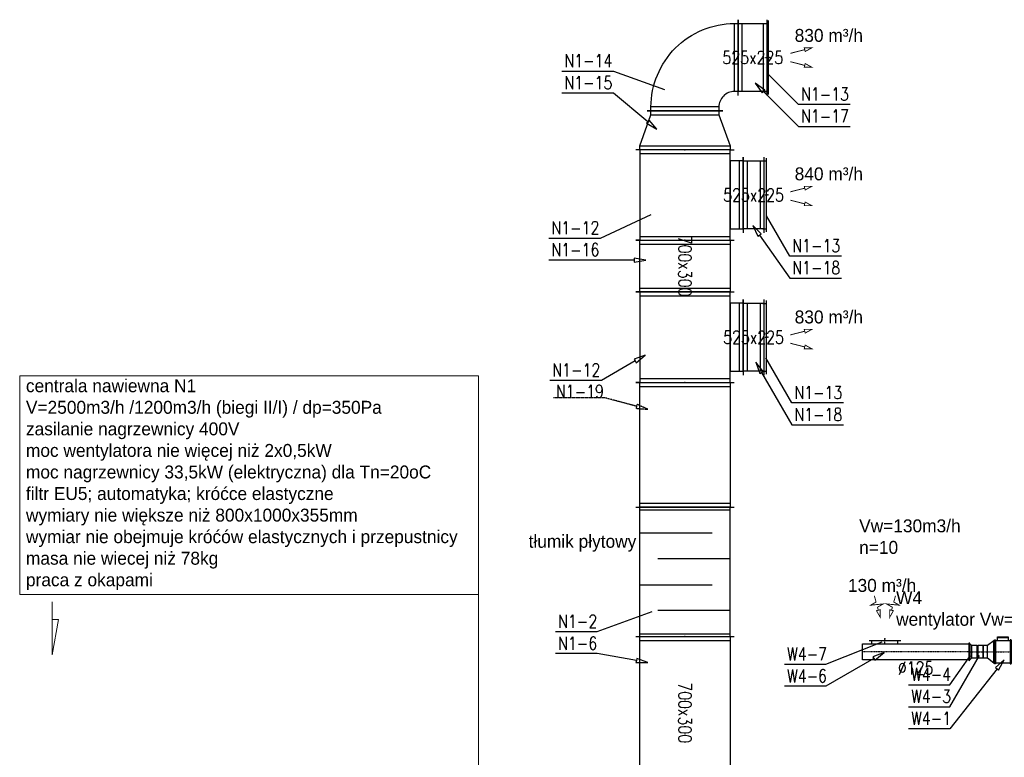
# Model space of a CAD drawing. Header units: millimetres. Extents: x 140532 to 182405, y -11883 to 1516.
# Tile 4 of 23: x 141882 to 142643, y -10226 to -9656. Entities that reach past the tile are written whole.
import ezdxf
from ezdxf.enums import TextEntityAlignment as Align

# ---------------------------------------------------------------- set-up
doc = ezdxf.new("R2010")
doc.units = ezdxf.units.MM
doc.linetypes.add('CENTER', pattern=[0.55, 0.37, -0.06, 0.06, -0.06])
for name, color, linetype in [('opisy', 7, 'Continuous'), ('WEN_N1-_ATRYBUT', 6, 'Continuous'), ('WEN_N1-_OSIE', 2, 'CENTER'), ('WEN_W3-_ATRYBUT', 6, 'Continuous'), ('WEN_W3-_OSIE', 2, 'CENTER'), ('WEN_W4-_ATRYBUT', 6, 'Continuous'), ('WEN_W4-_OSIE', 2, 'CENTER')]:
    doc.layers.add(name, color=color, linetype=linetype)
for name, color, linetype, lineweight in [('san opis', 7, 'Continuous', 0), ('WEN_N1-_ZLICZAC', 163, 'Continuous', 30), ('WEN_W4-_ZLICZAC', 163, 'Continuous', 30)]:
    doc.layers.add(name, color=color, linetype=linetype, lineweight=lineweight)
doc.styles.add('STYL_WENTYLE', font='romans.shx', dxfattribs={"width": 0.8})
doc.styles.add('STYL_WENTYLE1', font='txt')

# ---------------------------------------------------------------- blocks, each defined once
blk = doc.blocks.new('TAP215AA300700AA_12')
for p, q in [((0, 370), (0, -370)), ((0, 350), (1000, 350)), ((20, 350), (20, -350)), ((400, 350), (400, -210)), ((800, 350), (800, -210)), ((980, 350), (980, -350)), ((1000, 370), (1000, -370)), ((200, -350), (200, 210)), ((600, -350), (600, 210)), ((0, -350), (1000, -350))]:
    blk.add_line(p, q)
for p in [(0, 0), (1000, 0)]:
    blk.add_point(p)
at = {"layer": 'WEN_N1-_ATRYBUT', "style": 'STYL_WENTYLE', "width": 0.8, "flags": 8}
blk.add_attdef('WENTYLE', text='', height=100, dxfattribs=at).set_placement((0, 0), align=Align.BOTTOM_LEFT)
blk = doc.blocks.new('QD-300X700CNN1-_1179-2968953_14')
for p, q in [((0, -380), (0, 380)), ((30, -350), (30, 350)), ((1149.3, -350), (1149.3, 350)), ((1179.3, -380), (1179.3, 380))]:
    blk.add_line(p, q)
blk.add_lwpolyline([(0, 350), (1179.3, 350), (1179.3, -350), (0, -350)], close=True)
for p in [(0, 0), (1179.3, 0)]:
    blk.add_point(p)
at = {"layer": 'WEN_N1-_ATRYBUT', "style": 'STYL_WENTYLE', "width": 0.8, "flags": 8}
blk.add_attdef('WENTYLE', text='', height=100, dxfattribs=at).set_placement((589.6, 0), align=Align.BOTTOM_LEFT)
at = {"layer": 'WEN_N1-_OSIE', "style": 'STYL_WENTYLE', "width": 0.8, "flags": 8}
blk.add_attdef('FI_KANALU', text='', height=150, dxfattribs=at).set_placement((589.6, 0), align=Align.MIDDLE_CENTER)
blk = doc.blocks.new('TR1V73752522535151CNN1-_12')
for p, q in [((0, 350), (0, 380)), ((30, 350), (30, -350)), ((670, 350), (670, -350)), ((700, 350), (700, 380)), ((0, -350), (0, -380)), ((700, -350), (700, -380)), ((87.5, -450), (57.5, -450)), ((612.5, -420), (87.5, -420)), ((612.5, -450), (642.5, -450))]:
    blk.add_line(p, q)
for points in [[(700, -350), (700, 350), (0, 350), (0, -350)], [(612.5, -450), (612.5, -350), (87.5, -350), (87.5, -450)]]:
    blk.add_lwpolyline(points, close=True)
for p in [(0, 0), (700, 0), (350, -450)]:
    blk.add_point(p)
at = {"layer": 'WEN_N1-_ATRYBUT', "style": 'STYL_WENTYLE', "width": 0.8, "flags": 8}
blk.add_attdef('WENTYLE', text='', height=100, dxfattribs=at).set_placement((350, 250), align=Align.BOTTOM_LEFT)
blk = doc.blocks.new('STWS525225SL_12')
for p, q in [((-285.5, 25), (285.5, 25)), ((-262.5, 0), (-262.5, 25)), ((262.5, 0), (262.5, 25))]:
    blk.add_line(p, q)
blk.add_point((0, 37.5))
at = {"layer": 'WEN_N1-_OSIE'}
blk.add_line((0, 0), (0, 37.5), dxfattribs=at)
at = {"layer": 'WEN_N1-_ATRYBUT', "style": 'STYL_WENTYLE', "width": 0.8, "flags": 8}
blk.add_attdef('WENTYLE', text='', height=100, dxfattribs=at).set_placement((0, 0), align=Align.BOTTOM_LEFT)
blk = doc.blocks.new('QBV22552533129CNN1-_12')
for p, q in [((412.5, 705), (412.5, 675)), ((382.5, 150), (382.5, 675)), ((412.5, 120), (412.5, 150)), ((-292.5, 0), (-262.5, 0)), ((262.5, 30), (-262.5, 30)), ((292.5, 0), (262.5, 0))]:
    blk.add_line(p, q)
blk.add_lwpolyline([(-262.5, 0), (-262.5, 30, -0.414214), (382.5, 675), (412.5, 675), (412.5, 150), (382.5, 150, 0.414214), (262.5, 30), (262.5, 0)], format="xyb", close=True)
for p in [(412.5, 412.5), (0, 0)]:
    blk.add_point(p)
at = {"layer": 'WEN_N1-_ATRYBUT', "style": 'STYL_WENTYLE', "width": 0.8, "flags": 8}
blk.add_attdef('WENTYLE', text='', height=100, dxfattribs=at).set_placement((-514.3, 412.5), align=Align.BOTTOM_LEFT)
blk = doc.blocks.new('QPR6V37225525333CNN1-_11')
for p, q in [((0, 350), (0, 380)), ((30, 350), (30, -350)), ((270, 262.5), (270, -262.5)), ((300, 262.5), (300, 292.5)), ((300, -262.5), (300, -292.5)), ((0, -350), (0, -380))]:
    blk.add_line(p, q)
blk.add_lwpolyline([(0, 350), (30, 350), (270, 262.5), (300, 262.5), (300, -262.5), (270, -262.5), (30, -350), (0, -350)], close=True)
for p in [(0, 0), (300, 0)]:
    blk.add_point(p)
at = {"layer": 'WEN_N1-_ATRYBUT', "style": 'STYL_WENTYLE', "width": 0.8, "flags": 8}
blk.add_attdef('WENTYLE', text='', height=100, dxfattribs=at).set_placement((150, 300), align=Align.BOTTOM_LEFT)
blk = doc.blocks.new('QD-300X700CNN1-_400_14')
for p, q in [((0, -380), (0, 380)), ((30, -350), (30, 350)), ((370, -350), (370, 350)), ((400, -380), (400, 380))]:
    blk.add_line(p, q)
blk.add_lwpolyline([(0, 350), (400, 350), (400, -350), (0, -350)], close=True)
for p in [(0, 0), (400, 0)]:
    blk.add_point(p)
at = {"layer": 'WEN_N1-_ATRYBUT', "style": 'STYL_WENTYLE', "width": 0.8, "flags": 8}
blk.add_attdef('WENTYLE', text='', height=100, dxfattribs=at).set_placement((200, 0), align=Align.BOTTOM_LEFT)
at = {"layer": 'WEN_N1-_OSIE', "style": 'STYL_WENTYLE', "width": 0.8, "flags": 8}
blk.add_attdef('FI_KANALU', text='', height=150, dxfattribs=at).set_placement((200, 0), align=Align.MIDDLE_CENTER)
blk = doc.blocks.new('wylot_22')
at = {"color": 0, "const_width": 7}
for points in [[(-158.1, 32.1), (-269.9, 60.8), (-266.2, 75), (-324.7, 75), (-273.5, 46.7), (-269.9, 60.8)], [(-158.1, -32.1), (-269.9, -60.8), (-266.2, -75), (-324.7, -75), (-273.5, -46.7), (-269.9, -60.8)]]:
    blk.add_lwpolyline(points, dxfattribs=at)
at = {"color": 0, "style": 'STYL_WENTYLE1', "flags": 8}
blk.add_attdef('WENTYLE_M3H', text='', height=50, dxfattribs=at).set_placement((-450.3, 115.7), align=Align.BOTTOM_LEFT)
blk = doc.blocks.new('QD-225X525CNN1-_223-60034053_14')
for p, q in [((0, -292.5), (0, 292.5)), ((30, -262.5), (30, 262.5)), ((193.6, -262.5), (193.6, 262.5)), ((223.6, -292.5), (223.6, 292.5))]:
    blk.add_line(p, q)
blk.add_lwpolyline([(0, 262.5), (223.6, 262.5), (223.6, -262.5), (0, -262.5)], close=True)
for p in [(0, 0), (223.6, 0)]:
    blk.add_point(p)
at = {"layer": 'WEN_N1-_ATRYBUT', "style": 'STYL_WENTYLE', "width": 0.8, "flags": 8}
blk.add_attdef('WENTYLE', text='', height=100, dxfattribs=at).set_placement((111.8, 0), align=Align.BOTTOM_LEFT)
at = {"layer": 'WEN_N1-_OSIE', "style": 'STYL_WENTYLE', "width": 0.8, "flags": 8}
blk.add_attdef('FI_KANALU', text='', height=100, dxfattribs=at).set_placement((111.8, 0), align=Align.MIDDLE_CENTER)
blk = doc.blocks.new('QD-225X525CNN1-_160-07893132_14')
for p, q in [((0, -292.5), (0, 292.5)), ((30, -262.5), (30, 262.5)), ((130.1, -262.5), (130.1, 262.5)), ((160.1, -292.5), (160.1, 292.5))]:
    blk.add_line(p, q)
blk.add_lwpolyline([(0, 262.5), (160.1, 262.5), (160.1, -262.5), (0, -262.5)], close=True)
for p in [(0, 0), (160.1, 0)]:
    blk.add_point(p)
at = {"layer": 'WEN_N1-_ATRYBUT', "style": 'STYL_WENTYLE', "width": 0.8, "flags": 8}
blk.add_attdef('WENTYLE', text='', height=100, dxfattribs=at).set_placement((80, 0), align=Align.BOTTOM_LEFT)
at = {"layer": 'WEN_N1-_OSIE', "style": 'STYL_WENTYLE', "width": 0.8, "flags": 8}
blk.add_attdef('FI_KANALU', text='', height=100, dxfattribs=at).set_placement((80, 0), align=Align.MIDDLE_CENTER)
blk = doc.blocks.new('QD-300X700CNN1-_963-47785564_14')
for p, q in [((0, -380), (0, 380)), ((30, -350), (30, 350)), ((933.5, -350), (933.5, 350)), ((963.5, -380), (963.5, 380))]:
    blk.add_line(p, q)
blk.add_lwpolyline([(0, 350), (963.5, 350), (963.5, -350), (0, -350)], close=True)
for p in [(0, 0), (963.5, 0)]:
    blk.add_point(p)
at = {"layer": 'WEN_N1-_OSIE', "style": 'STYL_WENTYLE', "width": 0.8, "flags": 8}
blk.add_attdef('FI_KANALU', text='', height=100, dxfattribs=at).set_placement((481.7, 0), align=Align.MIDDLE_CENTER)
blk = doc.blocks.new('TD-250-100XX_11')
for p, q in [((81, -88), (81, 88)), ((109.2, 109.25), (193.8, 109.25)), ((222, -88), (222, 88)), ((33, -50), (33, 50)), ((270, -50), (270, 50))]:
    blk.add_line(p, q)
for points in [[(0, -50), (0, 50), (33, 50), (81, 88), (222, 88), (270, 50), (303, 50), (303, -50), (270, -50), (222, -88), (81, -88), (33, -50)], [(88.05, -93.28), (88.05, 93.28), (95.1, 93.28), (95.1, -93.28)], [(214.95, -93.28), (214.95, 93.28), (207.9, 93.28), (207.9, -93.28)]]:
    blk.add_lwpolyline(points, close=True)
blk.add_lwpolyline([(109.2, 88), (109.2, 115), (193.8, 115), (193.8, 88)])
for p in [(0, 0), (303, 0)]:
    blk.add_point(p)
at = {"layer": 'WEN_W3-_OSIE'}
blk.add_line((0, 0), (303, 0), dxfattribs=at)
at = {"layer": 'WEN_W3-_ATRYBUT', "style": 'STYL_WENTYLE', "width": 0.8, "flags": 8}
blk.add_attdef('WENTYLE', text='', height=100, dxfattribs=at).set_placement((151.5, 0), align=Align.BOTTOM_LEFT)
blk = doc.blocks.new('MF100CW4-_11')
for p, q in [((41, 50), (41, -50)), ((49, 50), (49, -50))]:
    blk.add_line(p, q)
blk.add_lwpolyline([(0, 50), (41, 50, 1), (49, 50), (90, 50), (90, -50), (49, -50, 1), (41, -50), (0, -50)], format="xyb", close=True)
for p in [(0, 0), (90, 0)]:
    blk.add_point(p)
at = {"layer": 'WEN_W4-_OSIE'}
blk.add_line((0, 0), (90, 0), dxfattribs=at)
at = {"layer": 'WEN_W4-_ATRYBUT', "style": 'STYL_WENTYLE', "width": 0.8, "flags": 8}
blk.add_attdef('WENTYLE', text='', height=100, dxfattribs=at).set_placement((45, 0), align=Align.BOTTOM_LEFT)
blk = doc.blocks.new('RCPL125100CW4-_12')
blk.add_lwpolyline([(-22, 62.5), (-22, -62.5, 1), (-13.25, -62.5), (-13.25, 62.5, 1)], format="xyb", close=True)
blk.add_lwpolyline([(-13.25, 62.5), (0, 50), (0, -50), (-13.25, -62.5)])
for p in [(-22, 0), (0, 0)]:
    blk.add_point(p)
at = {"layer": 'WEN_W4-_OSIE'}
blk.add_line((-22, 0), (0, 0), dxfattribs=at)
at = {"layer": 'WEN_W4-_ATRYBUT', "style": 'STYL_WENTYLE', "width": 0.8, "flags": 8}
blk.add_attdef('WENTYLE', text='', height=100, dxfattribs=at).set_placement((-22, 0), align=Align.BOTTOM_LEFT)
blk = doc.blocks.new('SR-125CW4-_821-3391156163_14')
blk.add_lwpolyline([(0, -62.5), (0, 62.5), (821.3, 62.5), (821.3, -62.5)], close=True)
for p in [(0, 0), (821.3, 0)]:
    blk.add_point(p)
at = {"layer": 'WEN_W4-_OSIE'}
blk.add_line((0, 0), (821.3, 0), dxfattribs=at)
at = {"layer": 'WEN_W4-_ATRYBUT', "style": 'STYL_WENTYLE', "width": 0.8, "flags": 8}
blk.add_attdef('WENTYLE', text='', height=100, dxfattribs=at).set_placement((410.7, 0), align=Align.BOTTOM_LEFT)
at = {"layer": 'WEN_W4-_OSIE', "style": 'STYL_WENTYLE', "width": 0.8, "flags": 8}
blk.add_attdef('FI_KANALU', text='', height=100, dxfattribs=at).set_placement((410.7, 125), align=Align.MIDDLE_CENTER)
blk = doc.blocks.new('STW20075SL_12')
for p, q in [((-123, 25), (123, 25)), ((-100, 0), (-100, 25)), ((100, 0), (100, 25))]:
    blk.add_line(p, q)
blk.add_point((0, 37.5))
at = {"layer": 'WEN_W4-_OSIE'}
blk.add_line((0, 0), (0, 37.5), dxfattribs=at)
at = {"layer": 'WEN_W4-_ATRYBUT', "style": 'STYL_WENTYLE', "width": 0.8, "flags": 8}
blk.add_attdef('WENTYLE', text='', height=100, dxfattribs=at).set_placement((0, 0), align=Align.BOTTOM_LEFT)
blk = doc.blocks.new('wlot_22')
at = {"color": 0, "const_width": 7}
for points in [[(-332.7, 81.5), (-285.1, 68.6), (-260.4, 110.5), (-269.9, 12.7), (-244.3, 57.5), (-221.3, 51.2), (-225.2, 37.1), (-166.7, 36.3), (-217.5, 65.3), (-221.3, 51.2)], [(-332.7, -81.5), (-285.1, -68.6), (-260.4, -110.5), (-269.9, -12.7), (-244.3, -57.5), (-221.3, -51.2), (-225.2, -37.1), (-166.7, -36.3), (-217.5, -65.3), (-221.3, -51.2)]]:
    blk.add_lwpolyline(points, dxfattribs=at)
at = {"color": 0, "style": 'STYL_WENTYLE1', "flags": 8}
blk.add_attdef('WENTYLE_M3H', text='', height=50, dxfattribs=at).set_placement((-507, 154.3), align=Align.BOTTOM_LEFT)

msp = doc.modelspace()

# ---------------------------------------------------------------- linework, layer by layer
at = {"layer": 'opisy', "lineweight": 0}
msp.add_line((142236.39, -10100.42), (142236.39, -10263.22), dxfattribs=at)
msp.add_lwpolyline([(141881.84, -9931.17), (142236.39, -9931.17), (142236.39, -10100.42), (141881.84, -10100.42)], close=True, dxfattribs=at)
at = {"layer": 'san opis'}
for p, q in [((141907.05, -10146.9), (141907.05, -10105.91)), ((141907.05, -10146.9), (141911.87, -10119.58)), ((141911.87, -10119.58), (141907.05, -10119.58))]:
    msp.add_line(p, q, dxfattribs=at)
at = {"layer": 'WEN_N1-_ATRYBUT'}
for points in [[(142300.94, -9695.6), (142340.94, -9695.6), (142380.18, -9709.88)], [(142523.81, -9721.46), (142483.81, -9721.46), (142459.34, -9696.98)], [(142456.78, -9711.43), (142457.92, -9710.3), (142450.42, -9705.07), (142455.65, -9712.56), (142456.78, -9711.43), (142483.81, -9738.46), (142523.81, -9738.46)], [(142367.39, -9734.8), (142366.36, -9736.02), (142374.29, -9740.58), (142368.42, -9733.57), (142367.39, -9734.8), (142340.94, -9712.6), (142300.94, -9712.6)], [(142290.89, -9824.81), (142330.89, -9824.81), (142369.86, -9806.64)], [(142517.03, -9838.66), (142477.03, -9838.66), (142459.1, -9807.61)], [(142453.78, -9822.47), (142455.09, -9821.55), (142448.62, -9815.1), (142452.47, -9823.39), (142453.78, -9822.47), (142477.03, -9855.66), (142517.03, -9855.66)], [(142356.83, -9841.81), (142356.83, -9843.41), (142365.83, -9841.81), (142356.83, -9840.21), (142356.83, -9841.81), (142330.89, -9841.81), (142290.89, -9841.81)], [(142357.6, -9919.73), (142358.4, -9921.12), (142365.4, -9915.23), (142356.8, -9918.35), (142357.6, -9919.73), (142331.55, -9934.77), (142291.55, -9934.77)], [(142455.24, -9928.6), (142456.63, -9927.8), (142450.74, -9920.81), (142453.86, -9929.4), (142455.24, -9928.6), (142478.66, -9969.16), (142518.66, -9969.16)], [(142518.66, -9952.16), (142478.66, -9952.16), (142458.58, -9917.39)], [(142296.08, -10129.04), (142328.08, -10129.04), (142370.64, -10113.55)], [(142358.48, -10151.4), (142358.2, -10152.97), (142367.34, -10152.96), (142358.76, -10149.82), (142358.48, -10151.4), (142328.08, -10146.04), (142296.08, -10146.04)]]:
    msp.add_lwpolyline(points, dxfattribs=at)
at = {"layer": 'WEN_N1-_OSIE'}
msp.add_lwpolyline([(142358.69, -9954.82), (142358.27, -9956.36), (142367.38, -9957.15), (142359.1, -9953.27), (142358.69, -9954.82), (142334.35, -9948.3), (142294.35, -9948.3)], dxfattribs=at)
at = {"layer": 'WEN_W3-_ATRYBUT'}
msp.add_lwpolyline([(142637.26, -10157.85), (142638.52, -10158.84), (142642.83, -10150.78), (142636, -10156.86), (142637.26, -10157.85), (142600.87, -10204.06), (142568.87, -10204.06)], dxfattribs=at)
at = {"layer": 'WEN_W4-_ATRYBUT'}
for points in [[(142472.98, -10154.22), (142504.98, -10154.22), (142548.44, -10136.97)], [(142542.14, -10149.76), (142542.94, -10151.14), (142549.94, -10145.26), (142541.34, -10148.37), (142542.14, -10149.76), (142504.98, -10171.22), (142472.98, -10171.22)], [(142568.87, -10187.06), (142600.87, -10187.06), (142623.76, -10147.42)], [(142568.87, -10170.06), (142600.87, -10170.06), (142616.69, -10147.47)]]:
    msp.add_lwpolyline(points, dxfattribs=at)

# ---------------------------------------------------------------- block references
at = {"layer": 'san opis', "color": 3}
ref = msp.add_blockref('wylot_22', (142461.66, -9685.16), dxfattribs=dict(at, xscale=0.1, yscale=0.1, zscale=0.1, rotation=179.9999999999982))
ref.add_attrib('WENTYLE_M3H', ' 830 m³/h', dxfattribs={"layer": '0', "color": 3, "height": 10, "style": 'STYL_WENTYLE1', "flags": 8}).set_placement((142477.16, -9676.05), align=Align.BOTTOM_LEFT)
ref = msp.add_blockref('wylot_22', (142461.66, -9792.23), dxfattribs=dict(at, xscale=0.1, yscale=0.1, zscale=0.1, rotation=179.9999999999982))
ref.add_attrib('WENTYLE_M3H', ' 840 m³/h', dxfattribs={"layer": '0', "color": 3, "height": 10, "style": 'STYL_WENTYLE1', "flags": 8}).set_placement((142477.16, -9783.11), align=Align.BOTTOM_LEFT)
ref = msp.add_blockref('wylot_22', (142461.66, -9902.84), dxfattribs=dict(at, xscale=0.1, yscale=0.1, zscale=0.1, rotation=179.9999999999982))
ref.add_attrib('WENTYLE_M3H', ' 830 m³/h', dxfattribs={"layer": '0', "color": 3, "height": 10, "style": 'STYL_WENTYLE1', "flags": 8}).set_placement((142477.16, -9893.73), align=Align.BOTTOM_LEFT)
ref = msp.add_blockref('wlot_22', (142550.63, -10134.6), dxfattribs=dict(at, xscale=0.09999999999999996, yscale=0.09999999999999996, zscale=0.09999999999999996, rotation=270))
ref.add_attrib('WENTYLE_M3H', ' 130 m³/h', dxfattribs={"layer": '0', "color": 3, "height": 10, "style": 'STYL_WENTYLE1', "flags": 8}).set_placement((142518.32, -10101.27), align=Align.BOTTOM_LEFT)
at = {"layer": 'WEN_N1-_ZLICZAC'}
ref = msp.add_blockref('QBV22552533129CNN1-_12', (142396.06, -9726.41), dxfattribs=dict(at, xscale=0.09999999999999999, yscale=0.09999999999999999, zscale=0.09999999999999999))
ref.add_attrib('WENTYLE', 'N1-14', dxfattribs={"layer": 'WEN_N1-_ATRYBUT', "height": 10, "style": 'STYL_WENTYLE', "width": 0.8, "flags": 8}).set_placement((142302.94, -9695.6), align=Align.BOTTOM_LEFT)
ref = msp.add_blockref('QD-225X525CNN1-_223-60034053_14', (142437.31, -9685.16), dxfattribs=dict(at, xscale=0.1, yscale=0.1, zscale=0.1))
ref.add_attrib('WENTYLE', 'N1-17', dxfattribs={"layer": 'WEN_N1-_ATRYBUT', "height": 10, "style": 'STYL_WENTYLE', "width": 0.8, "flags": 8}).set_placement((142485.81, -9738.46), align=Align.BOTTOM_LEFT)
ref.add_attrib('FI_KANALU', '525x225', dxfattribs={"layer": 'WEN_N1-_OSIE', "height": 10, "style": 'STYL_WENTYLE', "width": 0.8, "flags": 8}).set_placement((142448.49, -9685.16), align=Align.MIDDLE_CENTER)
ref = msp.add_blockref('STWS525225SL_12', (142457.91, -9685.16), dxfattribs=dict(at, xscale=0.1, yscale=0.1, zscale=0.1, rotation=270))
ref.add_attrib('WENTYLE', 'N1-13', dxfattribs={"layer": 'WEN_N1-_ATRYBUT', "height": 10, "style": 'STYL_WENTYLE', "width": 0.8, "flags": 8}).set_placement((142485.81, -9721.46), align=Align.BOTTOM_LEFT)
ref = msp.add_blockref('QPR6V37225525333CNN1-_11', (142396.06, -9756.41), dxfattribs=dict(at, xscale=0.09999999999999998, yscale=0.09999999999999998, zscale=0.09999999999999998, rotation=90))
ref.add_attrib('WENTYLE', 'N1-15', dxfattribs={"layer": 'WEN_N1-_ATRYBUT', "height": 10, "style": 'STYL_WENTYLE', "width": 0.8, "flags": 8}).set_placement((142302.94, -9712.6), align=Align.BOTTOM_LEFT)
ref = msp.add_blockref('TR1V73752522535151CNN1-_12', (142396.06, -9826.41), dxfattribs=dict(at, xscale=0.09999999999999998, yscale=0.09999999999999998, zscale=0.09999999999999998, rotation=90))
ref.add_attrib('WENTYLE', 'N1-12', dxfattribs={"layer": 'WEN_N1-_ATRYBUT', "height": 10, "style": 'STYL_WENTYLE', "width": 0.8, "flags": 8}).set_placement((142292.89, -9824.81), align=Align.BOTTOM_LEFT)
ref = msp.add_blockref('QD-225X525CNN1-_160-07893132_14', (142457.07, -9791.41), dxfattribs=dict(at, xscale=0.1, yscale=0.1, zscale=0.1, rotation=180))
ref.add_attrib('WENTYLE', 'N1-18', dxfattribs={"layer": 'WEN_N1-_ATRYBUT', "height": 10, "style": 'STYL_WENTYLE', "width": 0.8, "flags": 8}).set_placement((142479.03, -9855.66), align=Align.BOTTOM_LEFT)
ref.add_attrib('FI_KANALU', '525x225', dxfattribs={"layer": 'WEN_N1-_OSIE', "height": 10, "style": 'STYL_WENTYLE', "width": 0.8, "flags": 8}).set_placement((142449.07, -9791.41), align=Align.MIDDLE_CENTER)
ref = msp.add_blockref('STWS525225SL_12', (142456.34, -9791.41), dxfattribs=dict(at, xscale=0.1, yscale=0.1, zscale=0.1, rotation=270))
ref.add_attrib('WENTYLE', 'N1-13', dxfattribs={"layer": 'WEN_N1-_ATRYBUT', "height": 10, "style": 'STYL_WENTYLE', "width": 0.8, "flags": 8}).set_placement((142479.03, -9838.66), align=Align.BOTTOM_LEFT)
ref = msp.add_blockref('QD-300X700CNN1-_400_14', (142396.06, -9826.41), dxfattribs=dict(at, xscale=0.1, yscale=0.1, zscale=0.1, rotation=270))
ref.add_attrib('WENTYLE', 'N1-16', dxfattribs={"layer": 'WEN_N1-_ATRYBUT', "height": 10, "style": 'STYL_WENTYLE', "width": 0.8, "flags": 8}).set_placement((142292.89, -9841.81), align=Align.BOTTOM_LEFT)
ref.add_attrib('FI_KANALU', '700x300', dxfattribs={"layer": 'WEN_N1-_OSIE', "height": 10, "rotation": 270, "style": 'STYL_WENTYLE', "width": 0.8, "flags": 8}).set_placement((142396.06, -9846.41), align=Align.MIDDLE_CENTER)
ref = msp.add_blockref('TR1V73752522535151CNN1-_12', (142396.06, -9936.41), dxfattribs=dict(at, xscale=0.09999999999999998, yscale=0.09999999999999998, zscale=0.09999999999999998, rotation=90))
ref.add_attrib('WENTYLE', 'N1-12', dxfattribs={"layer": 'WEN_N1-_ATRYBUT', "height": 10, "style": 'STYL_WENTYLE', "width": 0.8, "flags": 8}).set_placement((142293.55, -9934.77), align=Align.BOTTOM_LEFT)
ref = msp.add_blockref('QD-225X525CNN1-_160-07893132_14', (142457.07, -9901.41), dxfattribs=dict(at, xscale=0.1, yscale=0.1, zscale=0.1, rotation=180))
ref.add_attrib('WENTYLE', 'N1-18', dxfattribs={"layer": 'WEN_N1-_ATRYBUT', "height": 10, "style": 'STYL_WENTYLE', "width": 0.8, "flags": 8}).set_placement((142480.66, -9969.16), align=Align.BOTTOM_LEFT)
ref.add_attrib('FI_KANALU', '525x225', dxfattribs={"layer": 'WEN_N1-_OSIE', "height": 10, "style": 'STYL_WENTYLE', "width": 0.8, "flags": 8}).set_placement((142449.07, -9901.41), align=Align.MIDDLE_CENTER)
ref = msp.add_blockref('STWS525225SL_12', (142456.34, -9901.46), dxfattribs=dict(at, xscale=0.1, yscale=0.1, zscale=0.1, rotation=270))
ref.add_attrib('WENTYLE', 'N1-13', dxfattribs={"layer": 'WEN_N1-_ATRYBUT', "height": 10, "style": 'STYL_WENTYLE', "width": 0.8, "flags": 8}).set_placement((142480.66, -9952.16), align=Align.BOTTOM_LEFT)
ref = msp.add_blockref('QD-300X700CNN1-_963-47785564_14', (142396.06, -9936.41), dxfattribs=dict(at, xscale=0.1, yscale=0.1, zscale=0.1, rotation=270))
ref.add_attrib('FI_KANALU', 'N1-19', (142296.35, -9948.3), dxfattribs={"layer": 'WEN_N1-_OSIE', "color": 6, "height": 10, "style": 'STYL_WENTYLE', "width": 0.8, "flags": 8})
ref = msp.add_blockref('TAP215AA300700AA_12', (142396.06, -10132.76), dxfattribs=dict(at, xscale=0.1, yscale=0.1, zscale=0.1, rotation=89.99999999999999))
ref.add_attrib('WENTYLE', 'N1-2', dxfattribs={"layer": 'WEN_N1-_ATRYBUT', "height": 10, "style": 'STYL_WENTYLE', "width": 0.8, "flags": 8}).set_placement((142298.08, -10129.04), align=Align.BOTTOM_LEFT)
ref = msp.add_blockref('QD-300X700CNN1-_1179-2968953_14', (142396.06, -10132.76), dxfattribs=dict(at, xscale=0.1, yscale=0.1, zscale=0.1, rotation=270))
ref.add_attrib('WENTYLE', 'N1-6', dxfattribs={"layer": 'WEN_N1-_ATRYBUT', "height": 10, "style": 'STYL_WENTYLE', "width": 0.8, "flags": 8}).set_placement((142298.08, -10146.04), align=Align.BOTTOM_LEFT)
ref.add_attrib('FI_KANALU', '700x300', dxfattribs={"layer": 'WEN_N1-_OSIE', "height": 10, "rotation": 270, "style": 'STYL_WENTYLE', "width": 0.8, "flags": 8}).set_placement((142396.06, -10191.73), align=Align.MIDDLE_CENTER)
at = {"layer": 'WEN_W4-_ZLICZAC'}
ref = msp.add_blockref('STW20075SL_12', (142550.63, -10138.35), dxfattribs=dict(at, xscale=0.09999999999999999, yscale=0.09999999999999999, zscale=0.09999999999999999))
ref.add_attrib('WENTYLE', 'W4-7', dxfattribs={"layer": 'WEN_W4-_ATRYBUT', "height": 10, "style": 'STYL_WENTYLE', "width": 0.8, "flags": 8}).set_placement((142474.98, -10154.22), align=Align.BOTTOM_LEFT)
ref = msp.add_blockref('TD-250-100XX_11', (142626.59, -10144.6), dxfattribs=dict(at, xscale=0.1, yscale=0.1, zscale=0.1))
ref.add_attrib('WENTYLE', 'W4-1', dxfattribs={"layer": 'WEN_W3-_ATRYBUT', "height": 10, "style": 'STYL_WENTYLE', "width": 0.8, "flags": 8}).set_placement((142570.87, -10204.06), align=Align.BOTTOM_LEFT)
ref = msp.add_blockref('SR-125CW4-_821-3391156163_14', (142615.39, -10144.6), dxfattribs=dict(at, xscale=0.1, yscale=0.1, zscale=0.1, rotation=179.9999999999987))
ref.add_attrib('WENTYLE', 'W4-6', dxfattribs={"layer": 'WEN_W4-_ATRYBUT', "height": 10, "style": 'STYL_WENTYLE', "width": 0.8, "flags": 8}).set_placement((142474.98, -10171.22), align=Align.BOTTOM_LEFT)
ref.add_attrib('FI_KANALU', '%%c125', dxfattribs={"layer": 'WEN_W4-_OSIE', "height": 10, "style": 'STYL_WENTYLE', "width": 0.8, "flags": 8}).set_placement((142574.32, -10157.1), align=Align.MIDDLE_CENTER)
ref = msp.add_blockref('RCPL125100CW4-_12', (142617.59, -10144.6), dxfattribs=dict(at, xscale=0.1, yscale=0.1, zscale=0.1))
ref.add_attrib('WENTYLE', 'W4-4', dxfattribs={"layer": 'WEN_W4-_ATRYBUT', "height": 10, "style": 'STYL_WENTYLE', "width": 0.8, "flags": 8}).set_placement((142570.87, -10170.06), align=Align.BOTTOM_LEFT)
ref = msp.add_blockref('MF100CW4-_11', (142617.59, -10144.6), dxfattribs=dict(at, xscale=0.09999999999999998, yscale=0.09999999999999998, zscale=0.09999999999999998))
ref.add_attrib('WENTYLE', 'W4-3', dxfattribs={"layer": 'WEN_W4-_ATRYBUT', "height": 10, "style": 'STYL_WENTYLE', "width": 0.8, "flags": 8}).set_placement((142570.87, -10187.06), align=Align.BOTTOM_LEFT)

# ---------------------------------------------------------------- texts
at = {"layer": 'opisy', "insert": (141886.68, -9933.91), "char_height": 10, "attachment_point": 1}
msp.add_mtext_dynamic_manual_height_columns('\\A1;centrala nawiewna N1\\PV=2500m3/h /1200m3/h (biegi II/I) / dp=350Pa\\Pzasilanie nagrzewnicy 400V\\Pmoc wentylatora nie więcej niż 2x0,5kW\\Pmoc nagrzewnicy 33,5kW (elektryczna) dla Tn=20oC\\Pfiltr EU5; automatyka; króćce elastyczne\\Pwymiary nie większe niż 800x1000x355mm\\Pwymiar nie obejmuje króćów elastycznych i przepustnicy\\Pmasa nie wiecej niż 78kg\\Ppraca z okapami', width=401.5666, gutter_width=12.5, heights=[0], dxfattribs=at)
at = {"layer": 'san opis', "char_height": 10, "attachment_point": 1}
for s, insert in [('Vw=130m3/h\\Pn=10', (142530.71, -10042.22)), ('tłumik płytowy', (142275.24, -10054.19)), ('W4\\Pwentylator Vw=130m3/h', (142559.27, -10097.78))]:
    msp.add_mtext_dynamic_manual_height_columns(s, width=399.5475, gutter_width=12.5, heights=[0], dxfattribs=dict(at, insert=insert))

doc.saveas('drawing.dxf')
